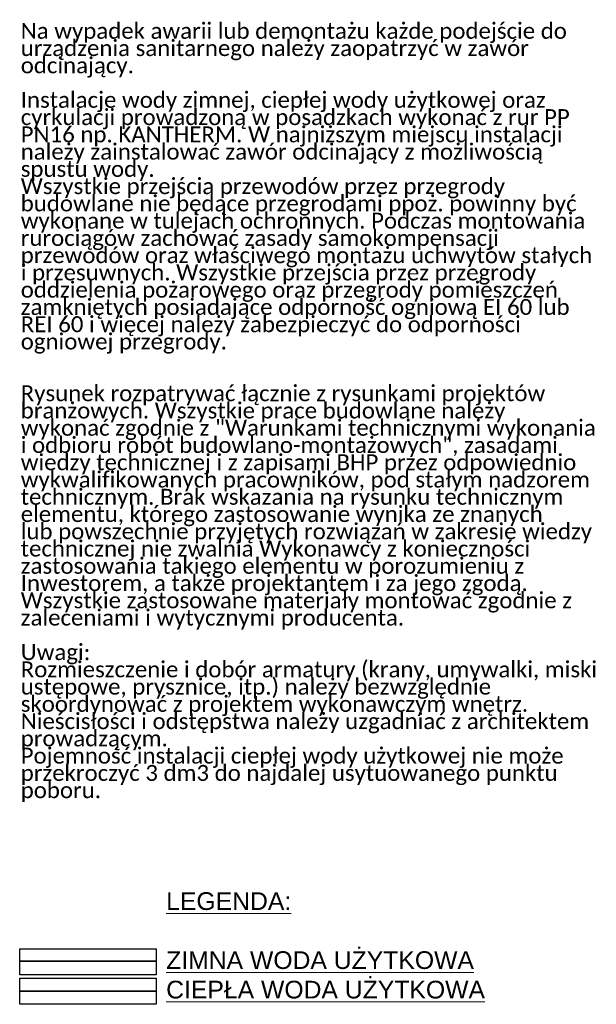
# Model space of a CAD drawing. Extents: x -69357 to 44456, y -75057 to 4617.
# Tile 13 of 23: x -55305 to -54582, y 3380 to 4617. Entities that reach past the tile are written whole.
import ezdxf
from ezdxf.lldxf.tags import DXFTag

# ---------------------------------------------------------------- set-up
doc = ezdxf.new("R2010")
doc.units = 0
doc.layers.get('0').update_dxf_attribs({"color": 253})
for name, color, linetype, lineweight in [('IS_Ciepła_woda', 1, 'DASHDOT', 35), ('IS_Zimna_woda', 5, 'SOLID', 35), ('P-PIPE-IDEN', 7, 'Continuous', 9), ('TK-WK-LEGENDA OPIS', 7, 'Continuous', 9)]:
    doc.layers.add(name, color=color, linetype=linetype, lineweight=lineweight)
doc.styles.add('Arial', font='arial.ttf', dxfattribs={"height": 0.15})
doc.styles.add('TK', font='calibri.ttf')
tags = doc.linetypes.add('DASHDOT', pattern=[20, 10, -5, 0, -5]).pattern_tags.tags
tags[10:11] = [DXFTag(74, 4), DXFTag(75, 0), DXFTag(340, '0'), DXFTag(46, 0.0), DXFTag(50, 0.0), DXFTag(44, 0.0), DXFTag(45, 0.0)]
tags[8:9] = [DXFTag(74, 4), DXFTag(75, 0), DXFTag(340, '0'), DXFTag(46, 0.0), DXFTag(50, 0.0), DXFTag(44, 0.0), DXFTag(45, 0.0)]
tags[6:7] = [DXFTag(74, 4), DXFTag(75, 0), DXFTag(340, '0'), DXFTag(46, 0.0), DXFTag(50, 0.0), DXFTag(44, 0.0), DXFTag(45, 0.0)]
tags[4:5] = [DXFTag(74, 4), DXFTag(75, 0), DXFTag(340, '0'), DXFTag(46, 0.0), DXFTag(50, 0.0), DXFTag(44, 0.0), DXFTag(45, 0.0)]
tags = doc.linetypes.add('SOLID', pattern=[10, 10, 0]).pattern_tags.tags
tags[6:7] = [DXFTag(74, 4), DXFTag(75, 0), DXFTag(340, '0'), DXFTag(46, 0.0), DXFTag(50, 0.0), DXFTag(44, 0.0), DXFTag(45, 0.0)]
tags[4:5] = [DXFTag(74, 4), DXFTag(75, 0), DXFTag(340, '0'), DXFTag(46, 0.0), DXFTag(50, 0.0), DXFTag(44, 0.0), DXFTag(45, 0.0)]

msp = doc.modelspace()

# ---------------------------------------------------------------- linework, layer by layer
for points in [[(-55305.2, 3450), (-55133.8, 3450), (-55133.8, 3417.2), (-55305.2, 3417.2)], [(-55305.2, 3413.2), (-55133.8, 3413.2), (-55133.8, 3380.4), (-55305.2, 3380.4)]]:
    msp.add_lwpolyline(points, close=True)
at = {"layer": 'IS_Ciepła_woda', "ltscale": 2}
msp.add_line((-55305.2, 3396.9), (-55133.8, 3396.9), dxfattribs=at)
at = {"layer": 'IS_Zimna_woda'}
msp.add_line((-55305.2, 3434.6), (-55133.8, 3434.6), dxfattribs=at)

# ---------------------------------------------------------------- texts
at = {"layer": 'P-PIPE-IDEN', "insert": (-55121.4, 3521.1), "char_height": 22.222, "width": 767.919, "attachment_point": 1, "style": 'Arial'}
msp.add_mtext('{\\LLEGENDA:\\P\\PZIMNA WODA UŻYTKOWA\\PCIEPŁA WODA UŻYTKOWA}', dxfattribs=at)
at = {"layer": 'TK-WK-LEGENDA OPIS', "insert": (-55303.9, 4612.8), "char_height": 20, "width": 723.108, "attachment_point": 1, "line_spacing_factor": 0.65, "style": 'TK'}
msp.add_mtext('Na wypadek awarii lub demontażu każde podejście do urządzenia sanitarnego należy zaopatrzyć w zawór odcinający.\\P\\PInstalacje wody zimnej, ciepłej wody użytkowej oraz cyrkulacji prowadzoną w posadzkach wykonać z rur PP PN16 np. KANTHERM. W najniższym miejscu instalacji należy zainstalować zawór odcinający z możliwością spustu wody.\\PWszystkie przejścia przewodów przez przegrody budowlane nie będące przegrodami ppoż. powinny być wykonane w tulejach ochronnych. Podczas montowania rurociągów zachować zasady samokompensacji przewodów oraz właściwego montażu uchwytów stałych i przesuwnych. Wszystkie przejścia przez przegrody oddzielenia pożarowego oraz\\~przegrody pomieszczeń zamkniętych posiadające odporność ogniową EI 60 lub REI 60 i więcej należy zabezpieczyć do odporności ogniowej przegrody.\\P\\P\\PRysunek rozpatrywać łącznie z rysunkami projektów branżowych. Wszystkie prace budowlane należy wykonać zgodnie z "Warunkami technicznymi wykonania i odbioru robót budowlano-montażowych", zasadami wiedzy technicznej i z zapisami BHP przez odpowiednio wykwalifikowanych pracowników, pod stałym nadzorem technicznym. Brak wskazania na rysunku technicznym elementu, którego zastosowanie wynika ze znanych lub\\~powszechnie przyjętych rozwiązań w zakresie wiedzy technicznej nie zwalnia Wykonawcy z konieczności zastosowania takiego elementu w porozumieniu z Inwestorem, a także projektantem i za jego zgodą. Wszystkie zastosowane materiały montować zgodnie z zaleceniami i wytycznymi producenta.    \\P\\PUwagi:\\PRozmieszczenie i dobór armatury (krany, umywalki, miski ustępowe, prysznice, itp.) należy bezwzględnie skoordynować z projektem wykonawczym wnętrz. Nieścisłości i odstępstwa należy uzgadniać z architektem prowadzącym.\\PPojemność instalacji ciepłej wody użytkowej nie może przekroczyć 3 dm3 do najdalej usytuowanego punktu poboru.', dxfattribs=at)

doc.saveas('drawing.dxf')
